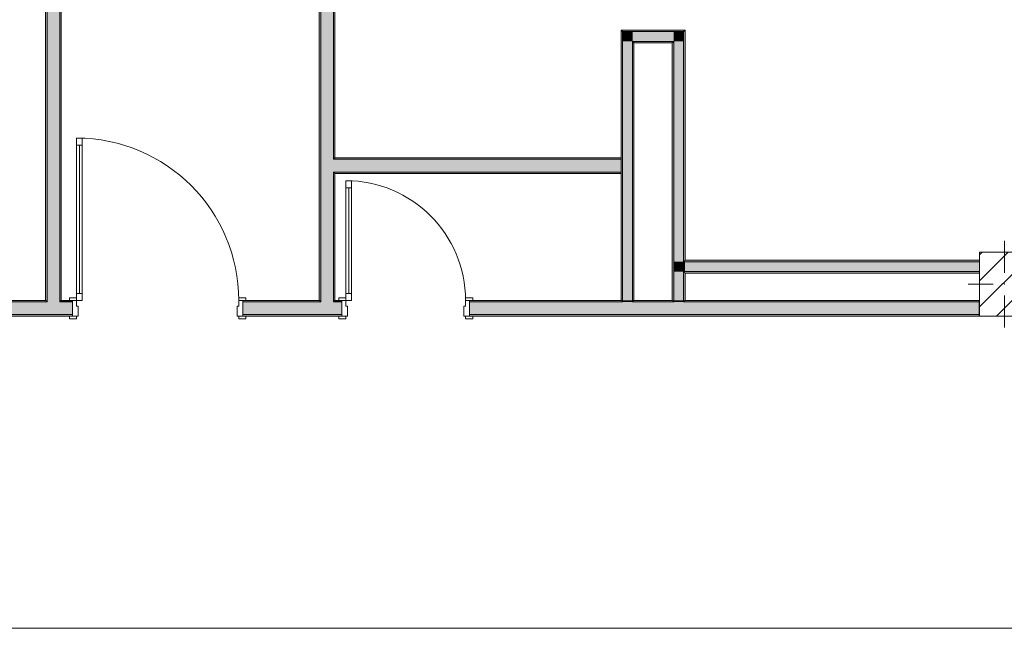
# Model space of a CAD drawing. Header units: millimetres. Extents: x -28277 to 305935, y -19284 to 4746.
# Tile 152 of 256: x 158436 to 165381, y -19284 to -14996. Entities that reach past the tile are written whole.
import ezdxf

# ---------------------------------------------------------------- set-up
doc = ezdxf.new("R2010")
doc.units = ezdxf.units.MM
doc.header["$MEASUREMENT"] = 0
doc.linetypes.add('Wipeout_Contour', pattern=[1000, 0, -1000])
for name, color, linetype in [('10_ESTR_Pilars', 7, 'Continuous'), ('12_FAÇ_Façana', 7, 'Continuous'), ('Puertas Archicad', 7, 'Continuous')]:
    doc.layers.add(name, color=color, linetype=linetype)
for name, color, linetype, lineweight in [('10_ESTR_Pilars_Pluma_Nº__20', 1, 'Continuous', 5), ('10_ESTR_Pilars_Pluma_Nº__28', 7, 'Continuous', 20), ('10_ESTR_Pilars_Pluma_Nº__42', 8, 'Continuous', 25), ('12_FAÇ_Façana_Pluma_Nº__1', 7, 'Continuous', 5), ('12_FAÇ_Façana_Pluma_Nº__7', 7, 'Continuous', 5), ('Puertas Archicad_Pluma_Nº__1', 7, 'Continuous', 5), ('Puertas Archicad_Pluma_Nº__7', 7, 'Continuous', 5)]:
    doc.layers.add(name, color=color, linetype=linetype, lineweight=lineweight)
for name, color, linetype, lineweight, true_color in [('12_FAÇ_Façana_Pluma_Nº__102', 7, 'Continuous', 5, 0xcccccc), ('12_FAÇ_Façana_Pluma_Nº__176', 7, 'Continuous', 15, 0x93a0c6), ('Puertas Archicad_Pluma_Nº__3', 7, 'Continuous', 5, 0xa4a4a4)]:
    doc.layers.add(name, color=color, linetype=linetype, lineweight=lineweight, true_color=true_color)
pattern_1 = [(0, (0, 0), (0, 1558.8), [97.5, -802.5]), (0, (450, 779.4), (0, 1558.8), [97.5, -802.5]), (60, (0, 0), (-1350, 779.4), [97.5, -802.5]), (60, (900, 0), (-1350, 779.4), [97.5, -802.5]), (120, (97.5, 0), (1350, 779.4), [97.5, -802.5]), (120, (997.5, 0), (1350, 779.4), [97.5, -802.5]), (0, (0, 150), (0, 300), [0, -300, 0, -450]), (45, (150, 150), (-212.13, 212.13), [0, -225, 0, -375])]

# ---------------------------------------------------------------- blocks, each defined once
blk = doc.blocks.new('Puerta 27_3')
at = {"layer": 'Puertas Archicad_Pluma_Nº__1', "color": 7, "linetype": 'Continuous', "lineweight": 5}
for p, q in [((532, 1094), (532, 1144)), ((532, 1144), (572, 1144)), ((572, 1144), (572, 1094)), ((572, 1094), (532, 1094)), ((552, 1094), (552, 50)), ((-622, 0), (-622, 19)), ((-622, 19), (-572, 19)), ((-572, 0), (-622, 0)), ((-572, 0), (-600, 0)), ((-600, 0), (-600, -110)), ((-572, 19), (-572, 0)), ((-572, -40), (-572, 0)), ((532, 0), (532, 50)), ((532, 50), (572, 50)), ((572, 0), (532, 0)), ((572, 50), (572, 0)), ((572, 19), (622, 19)), ((572, 0), (572, 19)), ((622, 0), (572, 0)), ((600, 0), (572, 0)), ((572, 0), (572, -40)), ((600, -110), (600, 0)), ((622, 19), (622, 0)), ((-560, -40), (-572, -40)), ((-560, -110), (-560, -40)), ((572, -40), (560, -40)), ((560, -40), (560, -110)), ((-622, -129), (-622, -110)), ((-622, -110), (-572, -110)), ((-572, -129), (-622, -129)), ((-600, -110), (-560, -110)), ((-572, -110), (-572, -129)), ((560, -110), (600, -110)), ((572, -110), (622, -110)), ((572, -129), (572, -110)), ((622, -129), (572, -129)), ((622, -110), (622, -129))]:
    blk.add_line(p, q, dxfattribs=at)
at = {"layer": 'Puertas Archicad_Pluma_Nº__1', "color": 7, "linetype": 'Continuous', "lineweight": 5, "flags": 128}
for points in [[(552, 1094), (552, 50), (532, 50), (532, 1094)], [(572, 1094), (572, 50), (552, 50), (552, 1094)]]:
    blk.add_lwpolyline(points, close=True, dxfattribs=at)
at = {"layer": 'Puertas Archicad_Pluma_Nº__3', "color": 253, "linetype": 'Continuous', "lineweight": 5, "true_color": 0xa4a4a4}
blk.add_arc((572, 0), 1144, 90, 180, dxfattribs=at)
at = {"layer": 'Puertas Archicad_Pluma_Nº__7', "color": 7, "linetype": 'Continuous', "lineweight": 5}
for p, q in [((-600, 0), (-622, 0)), ((-600, 0), (-622, 0)), ((-600, 0), (-600, -10)), ((-600, 0), (-600, -10)), ((600, 0), (600, -10)), ((600, 0), (600, -10)), ((600, 0), (622, 0)), ((600, 0), (622, 0)), ((-600, -10), (-600, -100)), ((-600, -10), (-600, -100)), ((600, -10), (600, -100)), ((600, -10), (600, -100)), ((-600, -110), (-622, -110)), ((-600, -110), (-622, -110)), ((-600, -100), (-600, -110)), ((-600, -100), (-600, -110)), ((600, -100), (600, -110)), ((600, -100), (600, -110)), ((600, -110), (622, -110)), ((600, -110), (622, -110))]:
    blk.add_line(p, q, dxfattribs=at)
blk = doc.blocks.new('Puerta 27_4')
at = {"layer": 'Puertas Archicad_Pluma_Nº__1', "color": 7, "linetype": 'Continuous', "lineweight": 5}
for p, q in [((382, 794), (382, 844)), ((382, 844), (422, 844)), ((422, 844), (422, 794)), ((422, 794), (382, 794)), ((402, 794), (402, 50)), ((-472, 0), (-472, 19)), ((-472, 19), (-422, 19)), ((-422, 0), (-472, 0)), ((-422, 0), (-450, 0)), ((-450, 0), (-450, -110)), ((-422, 19), (-422, 0)), ((-422, -40), (-422, 0)), ((382, 0), (382, 50)), ((382, 50), (422, 50)), ((422, 0), (382, 0)), ((422, 50), (422, 0)), ((422, 19), (472, 19)), ((422, 0), (422, 19)), ((472, 0), (422, 0)), ((450, 0), (422, 0)), ((422, 0), (422, -40)), ((450, -110), (450, 0)), ((472, 19), (472, 0)), ((-410, -40), (-422, -40)), ((-410, -110), (-410, -40)), ((422, -40), (410, -40)), ((410, -40), (410, -110)), ((-472, -129), (-472, -110)), ((-472, -110), (-422, -110)), ((-422, -129), (-472, -129)), ((-450, -110), (-410, -110)), ((-422, -110), (-422, -129)), ((410, -110), (450, -110)), ((422, -110), (472, -110)), ((422, -129), (422, -110)), ((472, -129), (422, -129)), ((472, -110), (472, -129))]:
    blk.add_line(p, q, dxfattribs=at)
at = {"layer": 'Puertas Archicad_Pluma_Nº__1', "color": 7, "linetype": 'Continuous', "lineweight": 5, "flags": 128}
for points in [[(402, 794), (402, 50), (382, 50), (382, 794)], [(422, 794), (422, 50), (402, 50), (402, 794)]]:
    blk.add_lwpolyline(points, close=True, dxfattribs=at)
at = {"layer": 'Puertas Archicad_Pluma_Nº__3', "color": 253, "linetype": 'Continuous', "lineweight": 5, "true_color": 0xa4a4a4}
blk.add_arc((422, 0), 844, 90, 180, dxfattribs=at)
at = {"layer": 'Puertas Archicad_Pluma_Nº__7', "color": 7, "linetype": 'Continuous', "lineweight": 5}
for p, q in [((-450, 0), (-472, 0)), ((-450, 0), (-472, 0)), ((-450, 0), (-450, -10)), ((-450, 0), (-450, -10)), ((450, 0), (450, -10)), ((450, 0), (450, -10)), ((450, 0), (472, 0)), ((450, 0), (472, 0)), ((-450, -10), (-450, -100)), ((-450, -10), (-450, -100)), ((450, -10), (450, -100)), ((450, -10), (450, -100)), ((-450, -110), (-472, -110)), ((-450, -110), (-472, -110)), ((-450, -100), (-450, -110)), ((-450, -100), (-450, -110)), ((450, -100), (450, -110)), ((450, -100), (450, -110)), ((450, -110), (472, -110)), ((450, -110), (472, -110))]:
    blk.add_line(p, q, dxfattribs=at)
blk = doc.blocks.new('Muro_72_7', base_point=(150559.8, -17084))
at = {"layer": '12_FAÇ_Façana_Pluma_Nº__102', "linetype": 'Continuous', "lineweight": 0, "true_color": 0xe5e5e5}
for points in [[(150559.8, -16984), (150559.8, -17074), (158629, -17074), (158629, -16984), (156663.7, -16984), (156663.7, -17034), (156263.7, -17034), (156263.7, -16984)], [(158719, -16984), (158629, -16984), (158629, -17074), (158719, -17074)], [(158719, -16984), (158719, -17074), (158809, -17074), (158809, -16984)], [(160559, -16984), (160009, -16984), (160009, -17074), (160559, -17074)], [(160649, -16984), (160559, -16984), (160559, -17074), (160649, -17074)], [(160649, -16984), (160649, -17074), (160709, -17074), (160709, -16984)], [(162688.7, -16984), (161609, -16984), (161609, -17074), (162688.7, -17074)], [(162758.7, -16984), (162688.7, -16984), (162688.7, -17074), (162758.7, -17074)], [(163048.7, -16984), (162758.7, -16984), (162758.7, -17074), (163048.7, -17074)], [(163118.7, -16984), (163048.7, -16984), (163048.7, -17074), (163118.7, -17074)], [(163118.7, -17074), (165203, -17074), (165203, -16984), (163118.7, -16984)]]:
    blk.add_hatch(color=254, dxfattribs=at).paths.add_polyline_path(points)
at = {"layer": '12_FAÇ_Façana_Pluma_Nº__176', "linetype": 'Continuous', "lineweight": 0, "true_color": 0x495063}
for points in [[(156663.7, -16974), (156663.7, -16984), (158619, -16984), (158619, -16974)], [(158629, -16974), (158619, -16974), (158619, -16984), (158629, -16984)], [(158729, -16974), (158719, -16974), (158719, -16984), (158729, -16984)], [(158729, -16974), (158729, -16984), (158809, -16984), (158809, -16974)], [(160009, -16984), (160549, -16984), (160549, -16974), (160009, -16974)], [(160559, -16974), (160549, -16974), (160549, -16984), (160559, -16984)], [(160659, -16974), (160649, -16974), (160649, -16984), (160659, -16984)], [(160659, -16974), (160659, -16984), (160709, -16984), (160709, -16974)], [(161609, -16984), (162678.7, -16984), (162678.7, -16974), (161609, -16974)], [(162688.7, -16974), (162678.7, -16974), (162678.7, -16984), (162688.7, -16984)], [(162768.7, -16974), (162758.7, -16974), (162758.7, -16984), (162768.7, -16984)], [(163038.7, -16974), (162768.7, -16974), (162768.7, -16984), (163038.7, -16984)], [(163048.7, -16974), (163038.7, -16974), (163038.7, -16984), (163048.7, -16984)], [(163128.7, -16974), (163118.7, -16974), (163118.7, -16984), (163128.7, -16984)], [(163128.7, -16984), (165203, -16984), (165203, -16974), (163128.7, -16974)], [(158809, -17074), (150559.8, -17074), (150559.8, -17084), (158809, -17084)], [(160009, -17084), (160709, -17084), (160709, -17074), (160009, -17074)], [(161609, -17074), (161609, -17084), (165203, -17084), (165203, -17074)]]:
    blk.add_hatch(color=251, dxfattribs=at).paths.add_polyline_path(points)
at = {"layer": '12_FAÇ_Façana_Pluma_Nº__7', "color": 7, "linetype": 'Continuous', "lineweight": 5}
for p, q in [((158629, -16984), (156663.7, -16984)), ((158629, -16974), (158629, -16984)), ((158719, -16984), (158719, -16974)), ((158809, -16984), (158719, -16984)), ((158809, -16974), (158787, -16974)), ((158809, -16974), (158809, -16984)), ((158809, -16984), (158809, -17074)), ((160009, -16974), (160031, -16974)), ((160009, -16974), (160009, -16984)), ((160559, -16984), (160009, -16984)), ((160009, -16984), (160009, -17074)), ((160559, -16974), (160559, -16984)), ((160649, -16984), (160649, -16974)), ((160709, -16984), (160649, -16984)), ((160709, -16974), (160687, -16974)), ((160709, -16974), (160709, -16984)), ((160709, -16984), (160709, -17074)), ((161609, -16974), (161631, -16974)), ((161609, -16974), (161609, -16984)), ((162688.7, -16984), (161609, -16984)), ((161609, -16984), (161609, -17074)), ((162688.7, -16974), (162688.7, -16984)), ((162758.7, -16984), (162758.7, -16974)), ((163048.7, -16984), (162758.7, -16984)), ((163048.7, -16974), (163048.7, -16984)), ((163118.7, -16984), (163118.7, -16974)), ((165203, -16984), (163118.7, -16984)), ((150559.8, -17074), (158629, -17074)), ((158629, -17074), (158719, -17074)), ((158719, -17074), (158809, -17074)), ((158809, -17074), (158809, -17084)), ((160009, -17074), (160559, -17074)), ((160009, -17074), (160009, -17084)), ((160559, -17074), (160649, -17074)), ((160649, -17074), (160709, -17074)), ((160709, -17074), (160709, -17084)), ((161609, -17074), (162688.7, -17074)), ((161609, -17074), (161609, -17084)), ((162688.7, -17074), (162758.7, -17074)), ((162758.7, -17074), (163048.7, -17074)), ((163048.7, -17074), (163118.7, -17074)), ((163118.7, -17074), (165203, -17074)), ((158809, -17084), (158787, -17084)), ((160009, -17084), (160031, -17084)), ((160709, -17084), (160687, -17084)), ((161609, -17084), (161631, -17084))]:
    blk.add_line(p, q, dxfattribs=at)
at = {"layer": '12_FAÇ_Façana_Pluma_Nº__7', "color": 7, "linetype": 'Continuous', "lineweight": 5, "flags": 128}
for points in [[(158619, -16974), (156663.7, -16974)], [(158809, -16974), (158729, -16974)], [(160549, -16974), (160009, -16974)], [(160709, -16974), (160659, -16974)], [(162678.7, -16974), (161609, -16974)], [(163038.7, -16974), (162768.7, -16974)], [(165203, -16974), (163128.7, -16974)], [(165203, -17084), (165203, -16974)], [(150559.8, -17084), (158809, -17084)], [(160009, -17084), (160709, -17084)], [(161609, -17084), (165203, -17084)]]:
    blk.add_lwpolyline(points, dxfattribs=at)
at = {"layer": 'Puertas Archicad', "color": 253, "linetype": 'Continuous', "lineweight": 5, "true_color": 0xa4a4a6, "xscale": -1, "zscale": 1000}
for name, p in [('Puerta 27_3', (159409, -16974)), ('Puerta 27_4', (161159, -16974))]:
    blk.add_blockref(name, p, dxfattribs=at)
blk = doc.blocks.new('Puerta Corredera Exterior 27')
at = {"layer": 'Puertas Archicad', "linetype": 'Continuous', "lineweight": 0, "true_color": 0xffffff}
h = blk.add_hatch(dxfattribs=at)
h.set_pattern_fill('Hormigón_en_Masa_0007', style=0, pattern_type=2)
h.set_pattern_definition(pattern_1)
h.paths.add_polyline_path([(428.1, 45), (428.1, 5), (528.1, 5), (528.1, 45)])
h = blk.add_hatch(dxfattribs=at)
h.set_pattern_fill('Hormigón_en_Masa_0007', style=0, pattern_type=2)
h.set_pattern_definition(pattern_1)
h.paths.add_polyline_path([(1602.1, 5), (1602.1, 45), (1502.1, 45), (1502.1, 5)])
at = {"layer": 'Puertas Archicad_Pluma_Nº__1', "color": 7, "linetype": 'Continuous', "lineweight": 5}
for p, q in [((428.1, 45), (528.1, 45)), ((428.1, 5), (428.1, 45)), ((528.1, 5), (428.1, 5)), ((528.1, 45), (528.1, 5)), ((528.1, 25), (1502.1, 25)), ((1502.1, 5), (1502.1, 45)), ((1502.1, 45), (1602.1, 45)), ((1602.1, 5), (1502.1, 5)), ((1602.1, 45), (1602.1, 5))]:
    blk.add_line(p, q, dxfattribs=at)
at = {"layer": 'Puertas Archicad_Pluma_Nº__1', "color": 7, "linetype": 'Continuous', "lineweight": 5, "flags": 128}
for points in [[(528.1, 45), (1502.1, 45), (1502.1, 25), (528.1, 25)], [(528.1, 25), (1502.1, 25), (1502.1, 5), (528.1, 5)]]:
    blk.add_lwpolyline(points, close=True, dxfattribs=at)
at = {"layer": 'Puertas Archicad_Pluma_Nº__3', "color": 253, "linetype": 'Continuous', "lineweight": 5, "true_color": 0xa4a4a4}
for p, q in [((1015.1, 145), (1215.1, 145)), ((1215.1, 145), (1165.1, 195)), ((1215.1, 145), (1165.1, 95))]:
    blk.add_line(p, q, dxfattribs=at)
at = {"layer": 'Puertas Archicad_Pluma_Nº__7', "color": 7, "linetype": 'Continuous', "lineweight": 5}
for p, q in [((-577, 0), (-577, -110)), ((577, 0), (577, -110)), ((-587, -110), (-577, -110)), ((587, -110), (577, -110))]:
    blk.add_line(p, q, dxfattribs=at)
blk = doc.blocks.new('Muro_73_7', base_point=(160659, -17084))
at = {"layer": '12_FAÇ_Façana_Pluma_Nº__102', "linetype": 'Continuous', "lineweight": 0, "true_color": 0xe5e5e5}
for points in [[(160559, -12269), (160649, -12269), (160649, -12169), (160559, -12169)], [(160559, -12319), (160649, -12319), (160649, -12269), (160559, -12269)], [(160559, -12339), (160649, -12339), (160649, -12319), (160559, -12319)], [(160559, -12497), (160649, -12497), (160649, -12339), (160559, -12339)], [(160559, -15979), (160649, -15979), (160649, -13671), (160559, -13671)], [(160559, -15979), (160559, -16069), (160649, -16069), (160649, -15979)], [(160559, -16069), (160559, -16974), (160649, -16974), (160649, -16069)], [(160649, -16974), (160559, -16974), (160559, -16984), (160649, -16984)]]:
    blk.add_hatch(color=254, dxfattribs=at).paths.add_polyline_path(points)
at = {"layer": '12_FAÇ_Façana_Pluma_Nº__176', "linetype": 'Continuous', "lineweight": 0, "true_color": 0x495063}
for points in [[(160549, -12339), (160549, -12497), (160559, -12497), (160559, -12339)], [(160649, -12339), (160649, -12497), (160659, -12497), (160659, -12339)], [(160659, -12507), (160659, -12497), (160649, -12497), (160549, -12497), (160549, -12507)], [(160659, -13671), (160659, -13661), (160549, -13661), (160549, -13671), (160649, -13671)], [(160549, -16974), (160559, -16974), (160559, -13671), (160549, -13671)], [(160649, -15969), (160659, -15969), (160659, -13671), (160649, -13671)], [(160649, -15969), (160649, -15979), (160659, -15979), (160659, -15969)], [(160649, -16069), (160649, -16079), (160659, -16079), (160659, -16069)], [(160649, -16079), (160649, -16974), (160659, -16974), (160659, -16079)]]:
    blk.add_hatch(color=251, dxfattribs=at).paths.add_polyline_path(points)
at = {"layer": '12_FAÇ_Façana_Pluma_Nº__7', "color": 7, "linetype": 'Continuous', "lineweight": 5}
for p, q in [((160559, -12169), (160559, -12269)), ((160649, -12269), (160649, -12169)), ((160559, -12269), (160559, -12319)), ((160649, -12319), (160649, -12269)), ((160559, -12319), (160559, -12339)), ((160559, -12339), (160559, -12497)), ((160649, -12339), (160649, -12319)), ((160649, -12497), (160649, -12339)), ((160549, -12497), (160549, -12507)), ((160649, -12497), (160549, -12497)), ((160659, -12497), (160659, -12507)), ((160549, -12507), (160659, -12507)), ((160549, -13661), (160659, -13661)), ((160549, -13671), (160549, -13661)), ((160649, -13671), (160549, -13671)), ((160559, -13671), (160559, -15979)), ((160649, -15979), (160649, -13671)), ((160659, -13671), (160659, -13661)), ((160559, -15979), (160559, -16069)), ((160659, -15979), (160649, -15979)), ((160559, -16069), (160559, -16974)), ((160649, -16069), (160659, -16069)), ((160649, -16974), (160649, -16069)), ((160559, -16974), (160559, -16984)), ((160649, -16984), (160649, -16974))]:
    blk.add_line(p, q, dxfattribs=at)
at = {"layer": '12_FAÇ_Façana_Pluma_Nº__7', "color": 7, "linetype": 'Continuous', "lineweight": 5, "flags": 128}
for points in [[(160549, -12339), (160549, -12497)], [(160659, -12497), (160659, -12339)], [(160549, -13671), (160549, -16974)], [(160659, -15969), (160659, -13671)], [(160659, -16974), (160659, -16079)]]:
    blk.add_lwpolyline(points, dxfattribs=at)
at = {"layer": 'Puertas Archicad', "color": 253, "linetype": 'Continuous', "lineweight": 5, "true_color": 0xa4a4a6, "xscale": -1, "zscale": 1000, "rotation": 90}
blk.add_blockref('Puerta Corredera Exterior 27', (160549, -13084), dxfattribs=at)
blk = doc.blocks.new('Muro_77_7', base_point=(158729, -17084))
at = {"layer": '12_FAÇ_Façana_Pluma_Nº__102', "linetype": 'Continuous', "lineweight": 0, "true_color": 0xe5e5e5}
for points in [[(158629, -14280.9), (158719, -14190.9), (158629, -14190.9)], [(158629, -14280.9), (158719, -14280.9), (158719, -14190.9)], [(158629, -14280.9), (158629, -16974), (158719, -16974), (158719, -14280.9)], [(158719, -16974), (158629, -16974), (158629, -16984), (158719, -16984)]]:
    blk.add_hatch(color=254, dxfattribs=at).paths.add_polyline_path(points)
at = {"layer": '12_FAÇ_Façana_Pluma_Nº__176', "linetype": 'Continuous', "lineweight": 0, "true_color": 0x495063}
for points in [[(158719, -14190.9), (158729, -14180.9), (158719, -14180.9)], [(158719, -14190.9), (158729, -14190.9), (158729, -14180.9)], [(158719, -14190.9), (158719, -16974), (158729, -16974), (158729, -14190.9)], [(158619, -14290.9), (158629, -14280.9), (158619, -14280.9)], [(158619, -14290.9), (158629, -14290.9), (158629, -14280.9)], [(158619, -14290.9), (158619, -16974), (158629, -16974), (158629, -14290.9)]]:
    blk.add_hatch(color=251, dxfattribs=at).paths.add_polyline_path(points)
at = {"layer": '12_FAÇ_Façana_Pluma_Nº__7', "color": 7, "linetype": 'Continuous', "lineweight": 5}
for p, q in [((158719, -14190.9), (158629, -14190.9)), ((158719, -14280.9), (158719, -14190.9)), ((158629, -14280.9), (158619, -14280.9)), ((158629, -14280.9), (158629, -16974)), ((158719, -16974), (158719, -14280.9)), ((158629, -16974), (158629, -16984)), ((158719, -16984), (158719, -16974))]:
    blk.add_line(p, q, dxfattribs=at)
at = {"layer": '12_FAÇ_Façana_Pluma_Nº__7', "color": 7, "linetype": 'Continuous', "lineweight": 5, "flags": 128}
for points in [[(158729, -14180.9), (158719, -14180.9)], [(158729, -16974), (158729, -14180.9)], [(158619, -14290.9), (158619, -16974)]]:
    blk.add_lwpolyline(points, dxfattribs=at)
blk = doc.blocks.new('Muro_81_7', base_point=(162678.7, -15969))
at = {"layer": '12_FAÇ_Façana_Pluma_Nº__102', "linetype": 'Continuous', "lineweight": 0, "true_color": 0xe5e5e5}
for points in [[(160649, -15979), (160649, -16069), (160659, -16069), (160659, -15979)], [(162678.7, -15979), (160659, -15979), (160659, -16069), (162678.7, -16069)]]:
    blk.add_hatch(color=254, dxfattribs=at).paths.add_polyline_path(points)
at = {"layer": '12_FAÇ_Façana_Pluma_Nº__176', "linetype": 'Continuous', "lineweight": 0, "true_color": 0x495063}
for points in [[(162678.7, -15969), (160659, -15969), (160659, -15979), (162678.7, -15979)], [(160659, -16079), (162678.7, -16079), (162678.7, -16069), (160659, -16069)]]:
    blk.add_hatch(color=251, dxfattribs=at).paths.add_polyline_path(points)
at = {"layer": '12_FAÇ_Façana_Pluma_Nº__7', "color": 7, "linetype": 'Continuous', "lineweight": 5}
for p, q in [((160659, -15979), (160649, -15979)), ((162678.7, -15979), (160659, -15979)), ((160649, -16069), (160659, -16069)), ((160659, -16069), (162678.7, -16069))]:
    blk.add_line(p, q, dxfattribs=at)
at = {"layer": '12_FAÇ_Façana_Pluma_Nº__7', "color": 7, "linetype": 'Continuous', "lineweight": 5, "flags": 128}
for points in [[(162678.7, -15969), (160659, -15969)], [(162678.7, -15969), (162678.7, -15979)], [(162678.7, -15979), (162678.7, -16069)], [(160659, -16079), (162678.7, -16079)], [(162678.7, -16069), (162678.7, -16079)]]:
    blk.add_lwpolyline(points, dxfattribs=at)
blk = doc.blocks.new('Muro_82_7', base_point=(163128.7, -15069))
at = {"layer": '12_FAÇ_Façana_Pluma_Nº__102', "linetype": 'Continuous', "lineweight": 0, "true_color": 0xe5e5e5}
for points in [[(162688.7, -15149), (162758.7, -15149), (162688.7, -15079)], [(162758.7, -15079), (162688.7, -15079), (162758.7, -15149)], [(162758.7, -15149), (163048.7, -15149), (163048.7, -15079), (162758.7, -15079)], [(163048.7, -15149), (163118.7, -15149), (163118.7, -15079)], [(163048.7, -15149), (163118.7, -15079), (163048.7, -15079)]]:
    blk.add_hatch(color=254, dxfattribs=at).paths.add_polyline_path(points)
at = {"layer": '12_FAÇ_Façana_Pluma_Nº__176', "linetype": 'Continuous', "lineweight": 0, "true_color": 0x495063}
for points in [[(162678.7, -15079), (162688.7, -15079), (162678.7, -15069)], [(162688.7, -15069), (162678.7, -15069), (162688.7, -15079)], [(162688.7, -15079), (163118.7, -15079), (163118.7, -15069), (162688.7, -15069)], [(163118.7, -15079), (163128.7, -15079), (163128.7, -15069)], [(163118.7, -15079), (163128.7, -15069), (163118.7, -15069)], [(162758.7, -15159), (162768.7, -15159), (162758.7, -15149)], [(162768.7, -15149), (162758.7, -15149), (162768.7, -15159)], [(162768.7, -15159), (163038.7, -15159), (163038.7, -15149), (162768.7, -15149)], [(163038.7, -15159), (163048.7, -15159), (163048.7, -15149)], [(163038.7, -15159), (163048.7, -15149), (163038.7, -15149)]]:
    blk.add_hatch(color=251, dxfattribs=at).paths.add_polyline_path(points)
at = {"layer": '12_FAÇ_Façana_Pluma_Nº__7', "color": 7, "linetype": 'Continuous', "lineweight": 5}
for p, q in [((162688.7, -15079), (162688.7, -15149)), ((162758.7, -15079), (162688.7, -15079)), ((163048.7, -15079), (162758.7, -15079)), ((163118.7, -15079), (163048.7, -15079)), ((163118.7, -15149), (163118.7, -15079)), ((162758.7, -15149), (162758.7, -15159)), ((162758.7, -15149), (163048.7, -15149)), ((163048.7, -15159), (163048.7, -15149))]:
    blk.add_line(p, q, dxfattribs=at)
at = {"layer": '12_FAÇ_Façana_Pluma_Nº__7', "color": 7, "linetype": 'Continuous', "lineweight": 5, "flags": 128}
for points in [[(162678.7, -15069), (162678.7, -15079)], [(163128.7, -15069), (162678.7, -15069)], [(163128.7, -15069), (163128.7, -15079)], [(162768.7, -15159), (163038.7, -15159)]]:
    blk.add_lwpolyline(points, dxfattribs=at)
blk = doc.blocks.new('Muro_83_7', base_point=(163128.7, -17084))
at = {"layer": '12_FAÇ_Façana_Pluma_Nº__102', "linetype": 'Continuous', "lineweight": 0, "true_color": 0xe5e5e5}
for points in [[(163048.7, -15149), (163048.7, -16701), (163118.7, -16701), (163118.7, -15149)], [(163048.7, -16701), (163048.7, -16771), (163118.7, -16771), (163118.7, -16701)], [(163048.7, -16771), (163048.7, -16974), (163118.7, -16974), (163118.7, -16771)], [(163118.7, -16974), (163048.7, -16974), (163048.7, -16984), (163118.7, -16984)]]:
    blk.add_hatch(color=254, dxfattribs=at).paths.add_polyline_path(points)
at = {"layer": '12_FAÇ_Façana_Pluma_Nº__176', "linetype": 'Continuous', "lineweight": 0, "true_color": 0x495063}
for points in [[(163118.7, -15079), (163118.7, -16691), (163128.7, -16691), (163128.7, -15079)], [(163038.7, -15159), (163038.7, -16974), (163048.7, -16974), (163048.7, -15159)], [(163118.7, -16691), (163118.7, -16701), (163128.7, -16701), (163128.7, -16691)], [(163118.7, -16771), (163118.7, -16781), (163128.7, -16781), (163128.7, -16771)], [(163118.7, -16781), (163118.7, -16974), (163128.7, -16974), (163128.7, -16781)]]:
    blk.add_hatch(color=251, dxfattribs=at).paths.add_polyline_path(points)
at = {"layer": '12_FAÇ_Façana_Pluma_Nº__7', "color": 7, "linetype": 'Continuous', "lineweight": 5}
for p, q in [((163118.7, -15149), (163118.7, -15079)), ((163048.7, -15159), (163048.7, -15149)), ((163048.7, -15159), (163048.7, -16701)), ((163118.7, -16701), (163118.7, -15149)), ((163048.7, -16701), (163048.7, -16771)), ((163128.7, -16701), (163118.7, -16701)), ((163048.7, -16771), (163048.7, -16974)), ((163118.7, -16771), (163128.7, -16771)), ((163118.7, -16974), (163118.7, -16771)), ((163048.7, -16974), (163048.7, -16984)), ((163118.7, -16984), (163118.7, -16974))]:
    blk.add_line(p, q, dxfattribs=at)
at = {"layer": '12_FAÇ_Façana_Pluma_Nº__7', "color": 7, "linetype": 'Continuous', "lineweight": 5, "flags": 128}
for points in [[(163128.7, -16691), (163128.7, -15079)], [(163038.7, -15159), (163038.7, -16974)], [(163128.7, -16974), (163128.7, -16781)]]:
    blk.add_lwpolyline(points, dxfattribs=at)
blk = doc.blocks.new('Muro_84_7', base_point=(162768.7, -17084))
at = {"layer": '12_FAÇ_Façana_Pluma_Nº__102', "linetype": 'Continuous', "lineweight": 0, "true_color": 0xe5e5e5}
for points in [[(162688.7, -15149), (162688.7, -16974), (162758.7, -16974), (162758.7, -15149)], [(162758.7, -16974), (162688.7, -16974), (162688.7, -16984), (162758.7, -16984)]]:
    blk.add_hatch(color=254, dxfattribs=at).paths.add_polyline_path(points)
at = {"layer": '12_FAÇ_Façana_Pluma_Nº__176', "linetype": 'Continuous', "lineweight": 0, "true_color": 0x495063}
for points in [[(162678.7, -15079), (162678.7, -16974), (162688.7, -16974), (162688.7, -15079)], [(162758.7, -15159), (162758.7, -16974), (162768.7, -16974), (162768.7, -15159)]]:
    blk.add_hatch(color=251, dxfattribs=at).paths.add_polyline_path(points)
at = {"layer": '12_FAÇ_Façana_Pluma_Nº__7', "color": 7, "linetype": 'Continuous', "lineweight": 5}
for p, q in [((162688.7, -15079), (162688.7, -15149)), ((162688.7, -15149), (162688.7, -16974)), ((162758.7, -15149), (162758.7, -15159)), ((162758.7, -16974), (162758.7, -15159)), ((162688.7, -16974), (162688.7, -16984)), ((162758.7, -16984), (162758.7, -16974))]:
    blk.add_line(p, q, dxfattribs=at)
at = {"layer": '12_FAÇ_Façana_Pluma_Nº__7', "color": 7, "linetype": 'Continuous', "lineweight": 5, "flags": 128}
for points in [[(162678.7, -15079), (162678.7, -16974)], [(162768.7, -16974), (162768.7, -15159)]]:
    blk.add_lwpolyline(points, dxfattribs=at)
blk = doc.blocks.new('Muro_85_7', base_point=(168150.5, -16691))
at = {"layer": '12_FAÇ_Façana_Pluma_Nº__102', "linetype": 'Continuous', "lineweight": 0, "true_color": 0xe5e5e5}
for points in [[(163118.7, -16701), (163118.7, -16771), (163128.7, -16771), (163128.7, -16701)], [(163128.7, -16701), (163128.7, -16771), (165206.2, -16771), (165206.2, -16701)], [(165556.3, -16701), (165556.3, -16771), (168150.5, -16771), (168150.5, -16701)], [(168150.5, -16701), (168150.5, -16771), (168160.5, -16771), (168160.5, -16701)]]:
    blk.add_hatch(color=254, dxfattribs=at).paths.add_polyline_path(points)
at = {"layer": '12_FAÇ_Façana_Pluma_Nº__176', "linetype": 'Continuous', "lineweight": 0, "true_color": 0x495063}
for points in [[(163128.7, -16691), (163128.7, -16701), (165206.2, -16701), (165206.2, -16691)], [(165556.3, -16691), (165556.3, -16701), (168150.5, -16701), (168150.5, -16691)], [(163128.7, -16781), (165206.2, -16781), (165206.2, -16771), (163128.7, -16771)], [(165556.3, -16781), (168150.5, -16781), (168150.5, -16771), (165556.3, -16771)]]:
    blk.add_hatch(color=251, dxfattribs=at).paths.add_polyline_path(points)
at = {"layer": '12_FAÇ_Façana_Pluma_Nº__7', "color": 7, "linetype": 'Continuous', "lineweight": 5}
for p, q in [((163128.7, -16701), (163118.7, -16701)), ((165206.2, -16701), (163128.7, -16701)), ((168150.5, -16701), (165556.3, -16701)), ((168160.5, -16701), (168150.5, -16701)), ((163118.7, -16771), (163128.7, -16771)), ((163128.7, -16771), (165206.2, -16771)), ((165556.3, -16771), (168150.5, -16771)), ((168150.5, -16771), (168160.5, -16771))]:
    blk.add_line(p, q, dxfattribs=at)
at = {"layer": '12_FAÇ_Façana_Pluma_Nº__7', "color": 7, "linetype": 'Continuous', "lineweight": 5, "flags": 128}
for points in [[(165206.2, -16691), (163128.7, -16691)], [(168150.5, -16691), (165556.3, -16691)], [(163128.7, -16781), (165206.2, -16781)], [(165556.3, -16781), (168150.5, -16781)]]:
    blk.add_lwpolyline(points, dxfattribs=at)
blk = doc.blocks.new('Pilar_28_7', base_point=(165381.2, -16859))
at = {"color": 254, "linetype": 'Wipeout_Contour', "lineweight": 0, "ltscale": 664953.933452}
blk.add_wipeout([(165206.2, -17084), (165556.3, -17084), (165556.3, -16634), (165206.2, -16634)], dxfattribs=at).dxf.layer = '10_ESTR_Pilars'
at = {"layer": '10_ESTR_Pilars_Pluma_Nº__42', "linetype": 'Continuous', "lineweight": 25}
h = blk.add_hatch(dxfattribs=at)
h.set_pattern_fill('00_GCT_trama_45º_e1_400__03', color=8, style=0, pattern_type=2)
h.set_pattern_definition([(45, (184431.64, 0), (-91.9239, 91.9239), [])])
h.paths.add_polyline_path([(165206.2, -17084), (165556.3, -17084), (165556.3, -16634), (165206.2, -16634)])
at = {"layer": '10_ESTR_Pilars_Pluma_Nº__20', "color": 1, "linetype": 'Continuous', "lineweight": 5}
for p, q in [((165381.2, -16779), (165381.2, -16554)), ((165301.2, -16859), (165126.2, -16859)), ((165461.2, -16859), (165636.3, -16859)), ((165381.2, -16939), (165381.2, -17164))]:
    blk.add_line(p, q, dxfattribs=at)
blk.add_point((165381.2, -16859), dxfattribs=at)
at = {"layer": '10_ESTR_Pilars_Pluma_Nº__28', "color": 7, "linetype": 'Continuous', "lineweight": 20, "flags": 128}
blk.add_lwpolyline([(165206.2, -17084), (165556.3, -17084), (165556.3, -16634), (165206.2, -16634)], close=True, dxfattribs=at)

msp = doc.modelspace()

# ---------------------------------------------------------------- linework, layer by layer
at = {"layer": '12_FAÇ_Façana_Pluma_Nº__1', "color": 7, "linetype": 'Continuous', "lineweight": 5}
msp.add_line((153293.905, -19283.976), (198410.605, -19283.976), dxfattribs=at)

# ---------------------------------------------------------------- block references
at = {"layer": '12_FAÇ_Façana', "color": 7, "lineweight": 20}
for name, p in [('Muro_73_7', (160658.967, -17083.976)), ('Muro_77_7', (158728.967, -17083.976)), ('Muro_82_7', (163128.749, -15068.976)), ('Muro_84_7', (162768.749, -17083.976)), ('Muro_83_7', (163128.749, -17083.976)), ('Muro_72_7', (150559.784, -17083.976)), ('Muro_81_7', (162678.749, -15968.976)), ('Muro_85_7', (168150.534, -16690.976))]:
    msp.add_blockref(name, p, dxfattribs=at)

# ---------------------------------------------------------------- next in the draw order: block references
at = {"layer": '10_ESTR_Pilars', "color": 7, "lineweight": 20}
msp.add_blockref('Pilar_28_7', (165381.25, -16858.975), dxfattribs=at)

doc.saveas('drawing.dxf')
